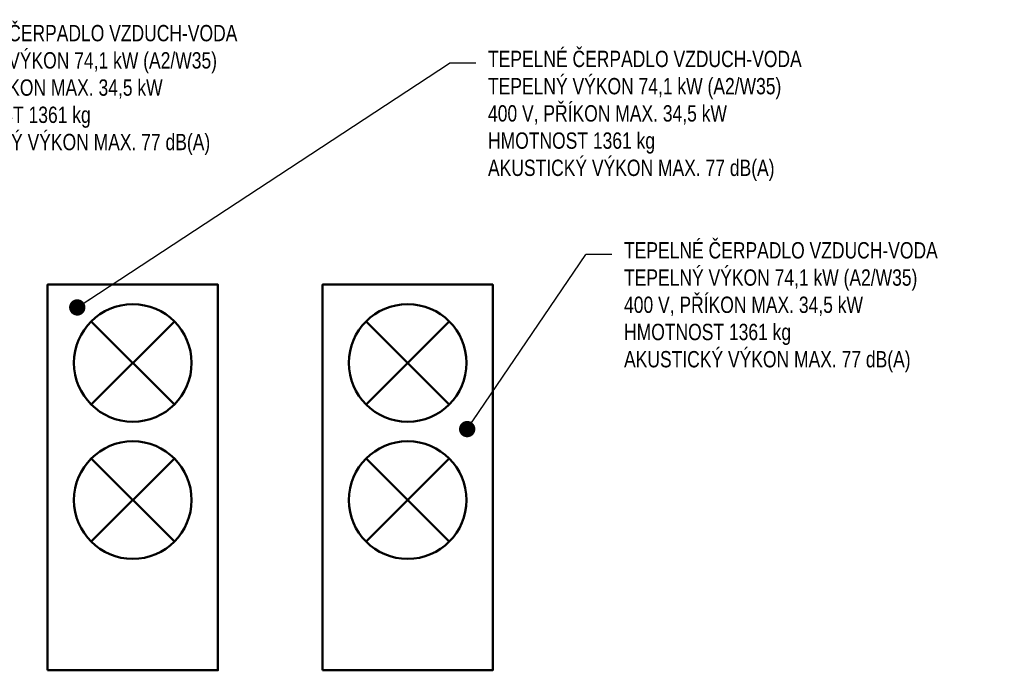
# Model space of a CAD drawing. Header units: millimetres. Extents: x -41881 to 54113, y -9946 to 101810.
# Tile 105 of 105: x -9794 to -2261, y 96830 to 101810. Entities that reach past the tile are written whole.
import ezdxf

# ---------------------------------------------------------------- set-up
doc = ezdxf.new("R2010")
doc.units = ezdxf.units.MM
doc.layers.add('UT-kotle', color=1, linetype='Continuous', lineweight=50)
doc.layers.add('UT-texty_stredni', color=7, linetype='Continuous', lineweight=25)
doc.styles.get("Standard").update_dxf_attribs({"font": 'ic-simplex.shx', "width": 0.8})
doc.dimstyles.new('CADKON', dxfattribs={"dimscale": 50, "dimtxt": 2.5, "dimasz": 2.5, "dimexe": 1.8, "dimexo": 0, "dimgap": 0.6, "dimtad": 1, "dimrnd": 10, "dimtxsty": 'Standard', "dimblk1": 'OBLIQUE', "dimblk2": 'OBLIQUE', "dimsah": 1, "dimcen": 2.5, "dimadec": 1, "dimazin": 2, "dimtfac": 1, "dimtdec": 4, "dimtix": 1, "dimtmove": 2, "dimatfit": 3, "dimldrblk": 'OPEN30', "dimfxl": 5, "dimtfill": 1, "dimtolj": 1, "dimarcsym": 0})

# ---------------------------------------------------------------- blocks, each defined once
blk = doc.blocks.new('_OBLIQUE')
at = {"color": 0, "linetype": 'ByBlock'}
blk.add_line((-0.5, -0.5), (0.5, 0.5), dxfattribs=at)

msp = doc.modelspace()

# ---------------------------------------------------------------- linework, layer by layer
at = {"layer": 'UT-kotle', "ltscale": 10}
for points in [[(-9580.601, 96830), (-8277.601, 96830), (-8277.601, 99783), (-9580.601, 99783)], [(-7477.601, 96830), (-6174.601, 96830), (-6174.601, 99783), (-7477.601, 99783)]]:
    msp.add_lwpolyline(points, close=True, dxfattribs=at)
for points in [[(-8610.903, 98864.802), (-9247.299, 99501.198)], [(-8610.903, 99501.198), (-9247.299, 98864.802)], [(-6507.903, 98864.802), (-7144.299, 99501.198)], [(-6507.903, 99501.198), (-7144.299, 98864.802)], [(-8610.903, 97814.802), (-9247.299, 98451.198)], [(-8610.903, 98451.198), (-9247.299, 97814.802)], [(-6507.903, 97814.802), (-7144.299, 98451.198)], [(-6507.903, 98451.198), (-7144.299, 97814.802)]]:
    msp.add_lwpolyline(points, dxfattribs=at)
for centre in [(-8929.101, 99183), (-6826.101, 99183), (-8929.101, 98133), (-6826.101, 98133)]:
    msp.add_circle(centre, 450, dxfattribs=at)
at = {"layer": 'UT-texty_stredni', "ltscale": 10}
for p, q in [((-6304.81, 101478.513), (-6504.81, 101478.513)), ((-5263.914, 100013.423), (-5463.914, 100013.423))]:
    msp.add_line(p, q, dxfattribs=at)

# ---------------------------------------------------------------- texts
at = {"layer": 'UT-texty_stredni', "ltscale": 10, "char_height": 125, "width": 2931.26722, "attachment_point": 1}
for insert in [(-10528.937, 101770.05), (-6211.416, 101572.583), (-5170.52, 100107.493)]:
    msp.add_mtext('TEPELNÉ ČERPADLO VZDUCH-VODA\\PTEPELNÝ VÝKON 74,1 kW (A2/W35)\\P400 V, PŘÍKON MAX. 34,5 kW\\PHMOTNOST 1361 kg\\PAKUSTICKÝ VÝKON MAX. 77 dB(A)', dxfattribs=dict(at, insert=insert))

# ---------------------------------------------------------------- leaders
at = {"layer": 'UT-texty_stredni', "ltscale": 10}
for points in [[(-9353.848, 99607.747), (-6504.81, 101478.513)], [(-6370.673, 98676.556), (-5463.914, 100013.423)]]:
    msp.add_leader(points, dimstyle='CADKON', override={"dimscale": 1, "dimasz": 125, "dimtih": 0, "dimtoh": 0, "dimrnd": 0, "dimclrd": 0, "dimtix": 0, "dimtofl": 0, "dimldrblk": 'Dot'}, dxfattribs=at)

doc.saveas('drawing.dxf')
